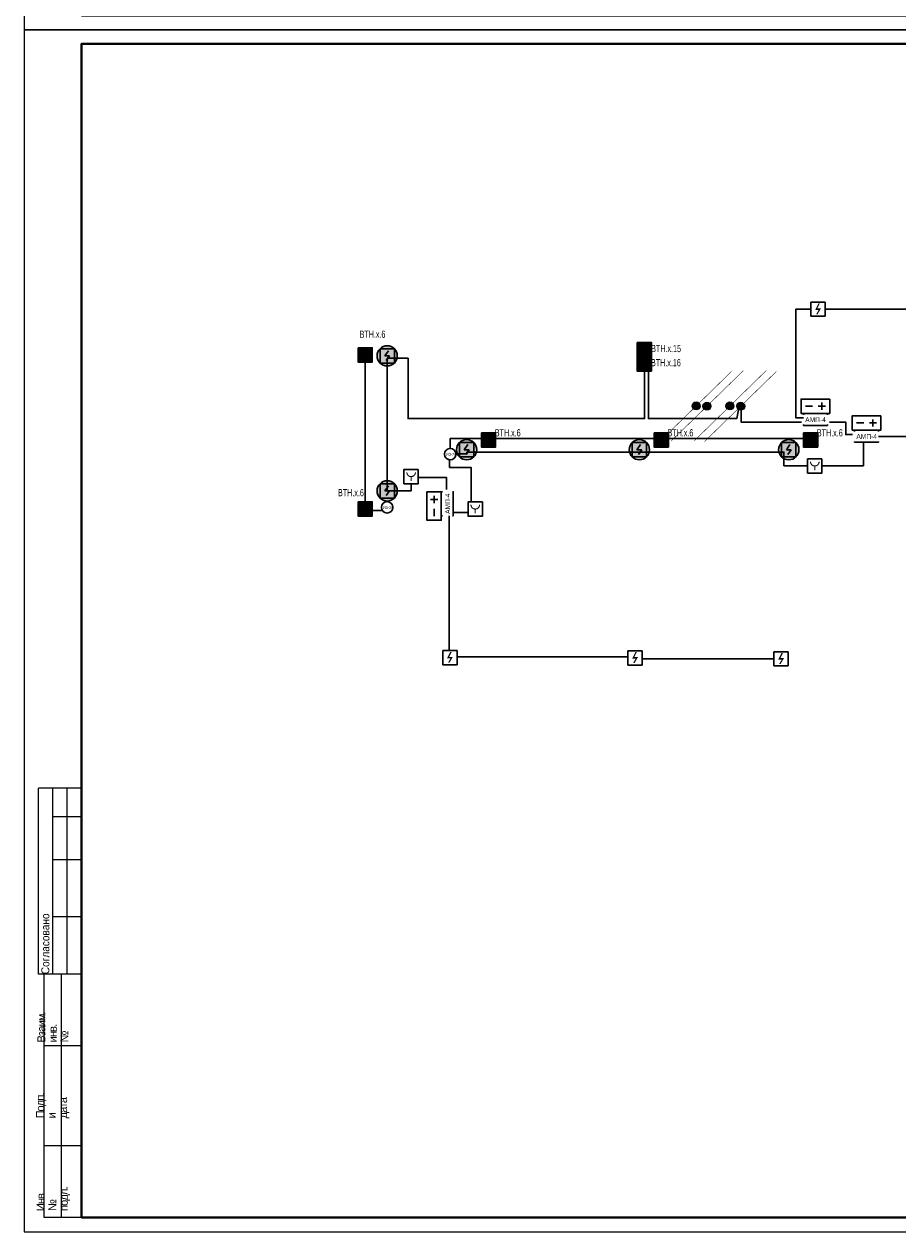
# Model space of a CAD drawing. Header units: millimetres. Extents: x -195178 to 1761886, y 140622 to 301105.
# Tile 57 of 131: x 510379 to 540910, y 182305 to 224498. Entities that reach past the tile are written whole.
import ezdxf
from ezdxf.enums import TextEntityAlignment as Align

# ---------------------------------------------------------------- set-up
doc = ezdxf.new("R2010")
doc.units = ezdxf.units.MM
doc.set_wipeout_variables(frame=1)
doc.linetypes.add('CONTINOUS', pattern=[0])
for name, color, linetype in [('EI_HATCH_GALV', 7, 'Continuous'), ('АПС', 5, 'Continuous'), ('ПС', 1, 'Continuous'), ('формат', 250, 'Continuous')]:
    doc.layers.add(name, color=color, linetype=linetype)
for name, color, linetype, lineweight in [('format-line3', 7, 'Continuous', 13), ('RC-Извещатели_пожарные', 1, 'Continuous', 30), ('Рамка', 7, 'Continuous', 18), ('СС-011-ПОЖ-СИГНАЛИЗАЦИЯ', 1, 'Continuous', 30), ('УГО АПС и АПЗ$0$_АПС_Оборудование', 1, 'Continuous', 30), ('УГО АПС и АПЗ$0$СС-011-ПОЖ-СИГНАЛИЗАЦИЯ', 1, 'Continuous', 30)]:
    doc.layers.add(name, color=color, linetype=linetype, lineweight=lineweight)
doc.styles.add('1111', font='ARIALN.TTF')
doc.styles.add('Arial', font='arial.ttf', dxfattribs={"width": 0.9, "height": 700})
doc.styles.add('Arial Narrow', font='ARIALN.TTF', dxfattribs={"width": 0.9, "height": 600})
doc.styles.add('Arial_2', font='arial.ttf', dxfattribs={"width": 0.9, "height": 400})
doc.styles.get("Standard").update_dxf_attribs({"font": 'isocpeur.ttf', "width": 0.9})
doc.styles.add('УГО АПС и АПЗ$0$Reserve SS', font='arial.ttf', dxfattribs={"height": 2.5})

# ---------------------------------------------------------------- blocks, each defined once
blk = doc.blocks.new('*U29')
for p, q in [((-574, 155), (-589, 155)), ((-589, 90), (-589, 155)), ((-574, 145), (-584, 145)), ((-574, 130), (-584, 130)), ((-574, 110), (-584, 110)), ((-587, 90), (-589, 90)), ((-587, 5), (-587, 90)), ((-574, 90), (-587, 90)), ((-581, 5), (-581, 90)), ((-574, 65), (-587, 65)), ((-574, 30), (-587, 30)), ((-574, 5), (-587, 5))]:
    blk.add_line(p, q)
at = {"color": 0, "lineweight": 0}
blk.add_lwpolyline([(-594, 0), (0, 0), (0, 420), (-594, 420)], close=True, dxfattribs=at)
at = {"lineweight": 40}
blk.add_lwpolyline([(-574, 5), (-5, 5), (-5, 415), (-574, 415)], close=True, dxfattribs=at)
at = {"layer": 'format-line3', "linetype": 'ByBlock'}
for p, q in [((-584, 90), (-584, 155)), ((-579, 90), (-579, 155))]:
    blk.add_line(p, q, dxfattribs=at)
at = {"style": 'Arial', "width": 0.9}
blk.add_text('Формат:', height=2.8, dxfattribs=at).set_placement((-53.97, 1.25))
at = {"char_height": 2.8, "width": 0.2, "attachment_point": 4, "rotation": 90, "line_spacing_factor": 0.857143, "style": 'Arial'}
for s, insert in [('{\\W0.45993; }Согласовано', (-586.58, 90)), ('{\\W0.62543;\\T0.75; \\W1;Взаим. инв. №}', (-584, 66.14)), ('{\\W0.5838;\\T0.8; \\W1;Подп. и дата}', (-584, 39.63)), ('{\\W0.5838;\\T0.8; \\W1;Инв. № подл.}', (-583.77, 7.25))]:
    blk.add_mtext(s, dxfattribs=dict(at, insert=insert))
at = {"style": 'Arial', "width": 0.9, "flags": 8}
blk.add_attdef('FORMAT', (-36.87, 1.26), '', height=2.8, dxfattribs=at)
blk = doc.blocks.new('УГО АПС и АПЗ$0$Источник бесперебойного питания v4')
blk.add_wipeout([(0, 5), (10, 5), (10, 0), (0, 0)])
for p, q in [((4, 2.5), (1.5, 2.5)), ((2.75, 3.75), (2.75, 1.25)), ((8.5, 2.5), (6, 2.5))]:
    blk.add_line(p, q)
blk.add_lwpolyline([(0, 0), (10, 0), (10, 5), (0, 5)], close=True)
at = {"style": 'УГО АПС и АПЗ$0$Reserve SS', "flags": 8}
blk.add_attdef('КОЛИЧЕСТВО', (10.26, 5.28), '', height=2.5, dxfattribs=at)
blk = doc.blocks.new('АМП-4')
at = {"color": 1}
blk.add_wipeout([(349424, -74023), (349424, -73183), (349844, -73183), (349844, -74023)], dxfattribs=at)
at = {"layer": 'АПС', "color": 1, "lineweight": 30, "ltscale": 200}
blk.add_lwpolyline([(349424, -73183), (349424, -74023), (349844, -74023), (349844, -73183)], close=True, dxfattribs=at)
at = {"layer": 'АПС', "color": 0, "lineweight": 30, "ltscale": 200, "insert": (349645, -73599), "char_height": 168, "width": 801.95, "attachment_point": 5, "rotation": 90, "style": 'Arial_2', "bg_fill": 2}
blk.add_mtext('АМП-4', dxfattribs=at)
blk = doc.blocks.new('RC-UGO-IRA-01')
blk.add_wipeout([(2.5, 2.5), (2.5, -2.5), (-2.5, -2.5), (-2.5, 2.5)]).dxf.layer = 'RC-Извещатели_пожарные'
blk.add_wipeout([(-2.5, -2.5), (-2.5, 2.5), (2.5, 2.5), (2.5, -2.5)]).dxf.layer = 'RC-Извещатели_пожарные'
at = {"layer": 'RC-Извещатели_пожарные', "ltscale": 30}
blk.add_lwpolyline([(2.5, 2.5), (2.5, -2.5), (-2.5, -2.5), (-2.5, 2.5)], close=True, dxfattribs=at)
at = {"layer": 'RC-Извещатели_пожарные', "ltscale": 30, "const_width": 0.375}
blk.add_lwpolyline([(-1.5, 1.5, 1), (1.5, 1.5, 1)], format="xyb", dxfattribs=at)
blk.add_lwpolyline([(0, 0), (0, -1.5)], dxfattribs=at)
at = {"layer": 'RC-Извещатели_пожарные'}
blk.add_attdef('PSTN', text='', height=1.5, dxfattribs=at).set_placement((2.5, 2.5), align=Align.BOTTOM_CENTER)
blk = doc.blocks.new('ИП 212-45')
blk.add_wipeout([(346277, -75580), (346277, -76080), (345777, -76080), (345777, -75580)]).dxf.layer = 'RC-Извещатели_пожарные'
blk.add_wipeout([(345777, -76080), (345777, -75580), (346277, -75580), (346277, -76080)]).dxf.layer = 'RC-Извещатели_пожарные'
at = {"layer": 'RC-Извещатели_пожарные'}
blk.add_hatch(color=0, dxfattribs=at).paths.add_polyline_path([(346128, -75805), (346014, -76005), (345964, -76005), (346050, -75855), (345927, -75855), (346039, -75630), (346089, -75630), (346002, -75805)])
at = {"layer": 'RC-Извещатели_пожарные', "color": 0, "ltscale": 30}
for p, q in [((345777, -75580), (346277, -75580)), ((345777, -76080), (345777, -75580)), ((346277, -75580), (346277, -76080)), ((346277, -76080), (345777, -76080))]:
    blk.add_line(p, q, dxfattribs=at)
blk = doc.blocks.new('*U83')
h = blk.add_hatch(color=256)
edge = h.paths.add_edge_path()
edge.add_arc((0, 0), 38.7, 0, 360)
for points in [[(348, 348, 0, 50, 0), (206, 206, 5, 5, 0), (0, 0, 5, 5, 0)], [(0, 0, 0, 50, 0), (-141, -141, 5, 5, 0), (-348, -348, 5, 5, 0)]]:
    blk.add_lwpolyline(points, format="xyseb")
blk.add_circle((0, 0), 38.7)
blk = doc.blocks.new('*U80')
h = blk.add_hatch(color=256)
edge = h.paths.add_edge_path()
edge.add_arc((0, 0), 38.7, 0, 360)
for points in [[(0, 0, 0, 50, 0), (141, 141, 5, 5, 0), (348, 348, 5, 5, 0)], [(-348, -348, 0, 50, 0), (-206, -206, 5, 5, 0), (0, 0, 5, 5, 0)]]:
    blk.add_lwpolyline(points, format="xyseb")
blk.add_circle((0, 0), 38.7)
blk = doc.blocks.new('ИП в подвесном потолке')
at = {"layer": 'EI_HATCH_GALV', "lineweight": 30, "true_color": 0xffffff}
h = blk.add_hatch(color=7, dxfattribs=at)
h.dxf.hatch_style = 1
edge = h.paths.add_edge_path()
edge.add_arc((494584, -66648), 354, 0, 360)
at = {"color": 1, "linetype": 'ByBlock', "lineweight": -2}
for p, q in [((494624, -66471), (494501, -66648)), ((494501, -66648), (494667, -66648)), ((494667, -66648), (494553, -66811))]:
    blk.add_line(p, q, dxfattribs=at)
at = {"color": 1, "linetype": 'ByBlock', "lineweight": -2, "ltscale": 0.1}
blk.add_lwpolyline([(494334, -66398), (494834, -66398), (494834, -66898), (494334, -66898)], close=True, dxfattribs=at)
at = {"layer": 'СС-011-ПОЖ-СИГНАЛИЗАЦИЯ', "lineweight": 30}
blk.add_circle((494584, -66648), 354, dxfattribs=at)
blk = doc.blocks.new('*U77')
at = {"lineweight": 35, "true_color": 0xffffff}
h = blk.add_hatch(color=7, dxfattribs=at)
h.dxf.hatch_style = 1
h.paths.add_polyline_path([(0, 500), (0, 0), (500, 0), (500, 500)])
at = {"color": 1, "linetype": 'ByBlock', "lineweight": -2}
for p, q in [((289, 426), (167, 250)), ((167, 250), (333, 250)), ((333, 250), (219, 86))]:
    blk.add_line(p, q, dxfattribs=at)
at = {"color": 1, "linetype": 'ByBlock', "lineweight": -2, "ltscale": 0.1}
blk.add_lwpolyline([(0, 500), (500, 500), (500, 0), (0, 0)], close=True, dxfattribs=at)
at = {"color": 0, "linetype": 'ByBlock', "lineweight": -2, "style": '1111', "flags": 1}
for tag, p in [('NAME_DEVICE', (-64, -421)), ('NUM_POM', (-82, -847))]:
    blk.add_attdef(tag, p, '', height=125, dxfattribs=at)
at = {"color": 0, "linetype": 'ByBlock', "lineweight": -2, "style": '1111'}
blk.add_attdef('INDEX', (-63, -235), '', height=125, dxfattribs=at)
at = {"color": 0, "linetype": 'ByBlock', "lineweight": -2, "style": '1111', "width": 0.7}
blk.add_attdef('NUM_DEVICE', (-64, -630), '', height=125, dxfattribs=at)
blk = doc.blocks.new('УГО АПС и АПЗ$0$A$C0ED213A1')
blk.add_wipeout([(-200, 0), (0, -200), (200, 0), (0, 200)])
blk.add_circle((0, 0), 200)
at = {"layer": 'УГО АПС и АПЗ$0$СС-011-ПОЖ-СИГНАЛИЗАЦИЯ', "color": 1, "style": 'Arial Narrow', "width": 0.9}
blk.add_text('ИЗ-2О', height=100, dxfattribs=at).set_placement((-145, -58))

msp = doc.modelspace()

# ---------------------------------------------------------------- linework, layer by layer
at = {"layer": 'Рамка'}
msp.add_lwpolyline([(512379, 182805), (569279, 182805), (569279, 223805), (512379, 223805)], close=True, dxfattribs=at)
at = {"layer": 'СС-011-ПОЖ-СИГНАЛИЗАЦИЯ', "color": 1, "lineweight": 30, "ltscale": 100}
for points in [[(522897, 207502), (522293, 207502), (522293, 212693)], [(525270, 209674), (525270, 210026), (538011, 210026)]]:
    msp.add_lwpolyline(points, dxfattribs=at)
at = {"layer": 'СС-011-ПОЖ-СИГНАЛИЗАЦИЯ', "lineweight": 30, "ltscale": 100}
msp.add_lwpolyline([(535434, 211148), (535434, 210596), (539090, 210596), (539090, 210158), (539705, 210158), (539705, 209067), (536930, 209067), (536930, 209550), (525853, 209550), (525853, 209483), (525245, 209486), (525245, 209012), (525995, 209012), (525995, 207431), (525245, 207431), (525245, 207389), (525145, 207389), (525138, 208658), (523900, 208658), (523900, 208192), (523067, 208192), (523067, 212827), (523795, 212827), (523795, 210719), (532061, 210719), (532061, 210719), (532061, 210719), (532061, 213062), (532196, 213062), (532196, 210719), (535280, 210719), (535364, 211148)], dxfattribs=at)

# ---------------------------------------------------------------- block references
at = {"xscale": 3.600000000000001, "yscale": 3.600000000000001, "zscale": 3.600000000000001, "rotation": 359.2880171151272}
for name, p in [('*U83', (533861, 211158)), ('*U80', (534237, 211150)), ('*U80', (535043, 211158)), ('*U83', (535420, 211150))]:
    msp.add_blockref(name, p, dxfattribs=at)
at = {"layer": 'ПС', "color": 7, "linetype": 'CONTINOUS', "lineweight": 30, "ltscale": 100}
ref = msp.add_blockref('*U77', (522045, 212693), dxfattribs=dict(at, xscale=1.000736, yscale=1.000736, zscale=1.000736))
ref.add_attrib('NUM_DEVICE', 'BTH.x.6', dxfattribs={"layer": '0', "color": 0, "linetype": 'ByBlock', "lineweight": -2, "ltscale": 100, "height": 250.2, "style": '1111', "width": 0.7}).set_placement((522551, 213539), align=Align.CENTER)
ref = msp.add_blockref('*U77', (531797, 212879), dxfattribs=dict(at, xscale=1.000736, yscale=1.000736, zscale=1.000736))
ref.add_attrib('NUM_DEVICE', 'BTH.x.15', dxfattribs={"layer": '0', "color": 0, "linetype": 'ByBlock', "lineweight": -2, "ltscale": 100, "height": 250.2, "style": '1111', "width": 0.7}).set_placement((532811, 213040), align=Align.CENTER)
ref = msp.add_blockref('*U77', (531797, 212379), dxfattribs=dict(at, xscale=1.000736, yscale=1.000736, zscale=1.000736))
ref.add_attrib('NUM_DEVICE', 'BTH.x.16', dxfattribs={"layer": '0', "color": 0, "linetype": 'ByBlock', "lineweight": -2, "ltscale": 100, "height": 250.2, "style": '1111', "width": 0.7}).set_placement((532804, 212546), align=Align.CENTER)
ref = msp.add_blockref('*U77', (526355, 209720), dxfattribs=dict(at, xscale=1.000736, yscale=1.000736, zscale=1.000736))
ref.add_attrib('NUM_DEVICE', 'BTH.x.6', dxfattribs={"layer": '0', "color": 0, "linetype": 'ByBlock', "lineweight": -2, "ltscale": 100, "height": 250.2, "style": '1111', "width": 0.7}).set_placement((527277, 210096), align=Align.CENTER)
ref = msp.add_blockref('*U77', (532390, 209720), dxfattribs=dict(at, xscale=1.000736, yscale=1.000736, zscale=1.000736))
ref.add_attrib('NUM_DEVICE', 'BTH.x.6', dxfattribs={"layer": '0', "color": 0, "linetype": 'ByBlock', "lineweight": -2, "ltscale": 100, "height": 250.2, "style": '1111', "width": 0.7}).set_placement((533312, 210096), align=Align.CENTER)
ref = msp.add_blockref('*U77', (522045, 207313), dxfattribs=dict(at, xscale=1.000736, yscale=1.000736, zscale=1.000736))
ref.add_attrib('NUM_DEVICE', 'BTH.x.6', dxfattribs={"layer": '0', "color": 0, "linetype": 'ByBlock', "lineweight": -2, "ltscale": 100, "height": 250.2, "style": '1111', "width": 0.7}).set_placement((521798, 208005), align=Align.CENTER)
at = {"layer": 'СС-011-ПОЖ-СИГНАЛИЗАЦИЯ', "lineweight": 30}
for p in [(28481, 279557), (31258, 276279), (37293, 276279), (42514, 276279), (28481, 274840)]:
    msp.add_blockref('ИП в подвесном потолке', p, dxfattribs=at)
at = {"layer": 'формат', "xscale": 100, "yscale": 100, "zscale": 100}
for p in [(569779, 224305), (569779, 182305)]:
    msp.add_blockref('*U29', p, dxfattribs=at).add_auto_attribs({'FORMAT': 'А2'})

# ---------------------------------------------------------------- next in the draw order: block references
at = {"layer": 'RC-Извещатели_пожарные', "rotation": 359.9525678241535}
for p, xscale, yscale, zscale in [((538008, 209061), 99.99999999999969, 99.99999999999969, 99.99999999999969), ((523902, 208690), 99.99999999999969, 99.99999999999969, 99.99999999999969), ((526142, 207557), 99.99999999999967, 99.99999999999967, 99.99999999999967)]:
    msp.add_blockref('RC-UGO-IRA-01', p, dxfattribs=dict(at, xscale=xscale, yscale=yscale, zscale=zscale))
at = {"layer": 'СС-011-ПОЖ-СИГНАЛИЗАЦИЯ', "color": 0, "lineweight": 30}
for p in [(192094, 290370), (185698, 278188), (190803, 278154)]:
    msp.add_blockref('ИП 212-45', p, dxfattribs=at)
at = {"layer": 'УГО АПС и АПЗ$0$_АПС_Оборудование', "color": 252, "xscale": 100, "yscale": 100, "zscale": 100}
for p, rotation in [((538528, 211401), 180), ((540316, 210815), 180), ((524454, 208163), 269.9999999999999)]:
    msp.add_blockref('УГО АПС и АПЗ$0$Источник бесперебойного питания v4', p, dxfattribs=dict(at, rotation=rotation))
at = {"layer": 'УГО АПС и АПЗ$0$_АПС_Оборудование'}
for p in [(525268, 209475), (523062, 207617)]:
    msp.add_blockref('УГО АПС и АПЗ$0$A$C0ED213A1', p, dxfattribs=at)

# ---------------------------------------------------------------- next in the draw order: linework, layer by layer
at = {"layer": 'СС-011-ПОЖ-СИГНАЛИЗАЦИЯ', "lineweight": 30, "ltscale": 100}
for points in [[(538371, 214539), (543202, 214539)], [(536579, 202324), (531975, 202324)]]:
    msp.add_lwpolyline(points, dxfattribs=at)

# ---------------------------------------------------------------- next in the draw order: block references
at = {"layer": 'СС-011-ПОЖ-СИГНАЛИЗАЦИЯ', "lineweight": 30, "rotation": 270}
for p in [(611631, 560325), (613419, 559739)]:
    msp.add_blockref('АМП-4', p, dxfattribs=at)
at = {"layer": 'СС-011-ПОЖ-СИГНАЛИЗАЦИЯ', "lineweight": 30}
msp.add_blockref('АМП-4', (175530, 281346), dxfattribs=at)

# ---------------------------------------------------------------- next in the draw order: linework, layer by layer
at = {"layer": 'СС-011-ПОЖ-СИГНАЛИЗАЦИЯ', "lineweight": 30, "ltscale": 100}
for points in [[(537608, 210749), (537340, 210749), (537340, 214539), (537871, 214539)], [(544347, 205672), (544347, 210093), (540236, 210093)], [(525227, 207323), (525227, 202391), (529387, 202391), (529387, 202391), (531475, 202391)]]:
    msp.add_lwpolyline(points, dxfattribs=at)

# ---------------------------------------------------------------- next in the draw order: block references
at = {"layer": 'ПС', "color": 7, "linetype": 'CONTINOUS', "lineweight": 30, "ltscale": 100}
ref = msp.add_blockref('*U77', (537610, 209720), dxfattribs=dict(at, xscale=1.000736, yscale=1.000736, zscale=1.000736))
ref.add_attrib('NUM_DEVICE', 'BTH.x.6', dxfattribs={"layer": '0', "color": 0, "linetype": 'ByBlock', "lineweight": -2, "ltscale": 100, "height": 250.2, "style": '1111', "width": 0.7}).set_placement((538532, 210096), align=Align.CENTER)

# ---------------------------------------------------------------- next in the draw order: block references
at = {"layer": 'СС-011-ПОЖ-СИГНАЛИЗАЦИЯ', "color": 0, "lineweight": 30}
msp.add_blockref('ИП 212-45', (179228, 278193), dxfattribs=at)

doc.saveas('drawing.dxf')
